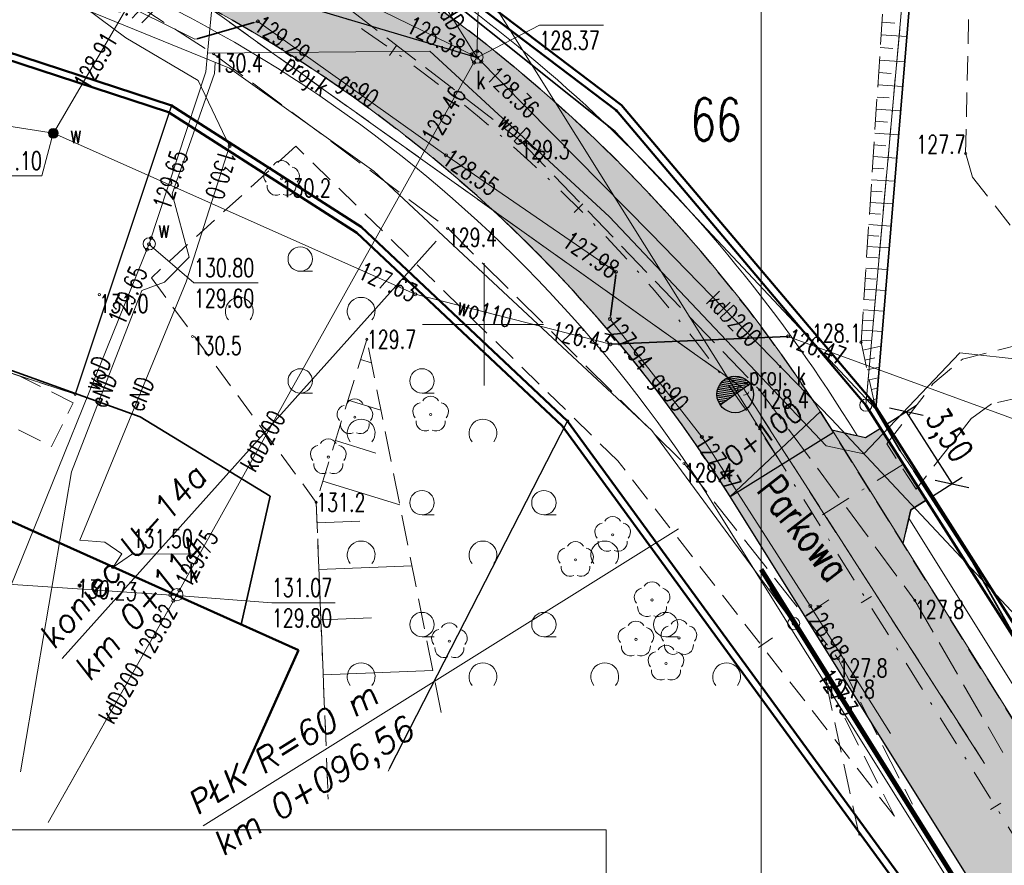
# Model space of a CAD drawing. Header units: metres. Extents: x 7471162 to 7473271, y 5962027 to 5964034.
# Tile 54 of 75: x 7472090 to 7472131, y 5963825 to 5963859. Entities that reach past the tile are written whole.
import ezdxf
from ezdxf.enums import TextEntityAlignment as Align

# ---------------------------------------------------------------- set-up
doc = ezdxf.new("R2010")
doc.units = ezdxf.units.M
doc.header["$MEASUREMENT"] = 0
for name, pattern in [('1', [0]), ('2_1', [0]), ('2_BUBZ02', [1.75, 1.25, -0.5]), ('2_BUBZ02G', [1.75, 1.25, -0.5]), ('2_KTCR02', [1.5, 1, -0.5]), ('2_KTJZ01', [2, 1.5, -0.5]), ('2_KTOK04', [2.5, 1.5, -1]), ('2_KTOK05_01', [7.5, 7.5]), ('2_PTTL', [1.5, 1, -0.5]), ('3_EGBB01', [0]), ('4_1', [0]), ('4_SUOP03_04', [0]), ('4_SUOP03_14', [0]), ('4_SUOP03_18', [0]), ('4_SUPB_P_01', [2.5, 2, -0.5]), ('4_SUPE_01', [0]), ('4_SUPG_01', [0]), ('4_SUPK_01', [0]), ('4_SUPK_P_01', [2.5, 2, -0.5]), ('4_SUPW_01', [0]), ('DASHDOTX2', [50.8, 25.4, -12.7, 0, -12.7]), ('DASHED2', [9.525, 6.35, -3.175]), ('GDE', [0]), ('GUK', [2, 1.5, -0.5])]:
    doc.linetypes.add(name, pattern=pattern)
doc.layers.get('0').update_dxf_attribs({"color": 250, "linetype": 'CONTINUOUS', "lineweight": 100})
doc.layers.get('Defpoints').update_dxf_attribs({"linetype": 'CONTINUOUS'})
for name, color, linetype in [('#granica_inwestycji', 40, 'CONTINUOUS'), ('00_krawedzie', 7, 'CONTINUOUS'), ('00_osie', 7, 'CONTINUOUS'), ('00_osie_zjazdy', 7, 'CONTINUOUS'), ('01_granica pasa', 3, 'CONTINUOUS'), ('01_krawedzie', 7, 'CONTINUOUS'), ('dr_kolor_zjazdy', 254, 'CONTINUOUS'), ('dr_uchwyty', 7, 'CONTINUOUS'), ('kd_przebudowa', 34, 'CONTINUOUS'), ('ogrodzenia', 190, 'CONTINUOUS')]:
    doc.layers.add(name, color=color, linetype=linetype)
for name, color, linetype, lineweight in [('01_krawedzie pobocza', 6, 'CONTINUOUS', 0), ('01_os drogi deka', 7, 'CONTINUOUS', 0), ('01_os drogi hekto', 7, 'CONTINUOUS', 0), ('01_os styczne', 152, 'CONTINUOUS', 0), ('01_wymiary', 7, 'CONTINUOUS', 0), ('BUBZ_L_1', 7, '2_BUBZ02', 18), ('dr_elem_krawężnik_najazdowy_15x25', 6, 'CONTINUOUS', 30), ('dr_elem_krawężnik_wtopiony_12x25', 5, 'CONTINUOUS', 30), ('dr_elem_krawężnik_wystajacy_15x30', 7, 'CONTINUOUS', 30), ('DXF_LINIE_L_2', 7, '1', 0), ('Dzialki', 7, 'GDE', 18), ('EGBB_L_1', 5, '3_EGBB01', 50), ('Kontury', 90, 'GUK', 18), ('KTCR_L_1', 7, '2_KTCR02', 18), ('KTJZ_L_0', 7, '2_KTJZ01', 18), ('KTOK_L_3', 7, '2_1', 18), ('KTOK_L_4', 7, '2_KTOK05_01', 35), ('KTUL_E_T_0', 7, 'CONTINUOUS', 25), ('Numery_dzialek', 7, 'CONTINUOUS', 18), ('OBOP_T_1', 3, 'CONTINUOUS', 18), ('PTTL_L_3', 7, '2_PTTL', 18), ('PTTL_L_4', 7, '2_PTTL', 18), ('Punkty', 7, 'CONTINUOUS', 18), ('RTPW_T_0', 7, 'CONTINUOUS', 15), ('SUOG_L_0', 52, '4_SUOP03_14', 35), ('SUOW_L_0', 5, '4_SUOP03_18', 35), ('SUPE_E_T_3', 1, 'CONTINUOUS', 15), ('SUPE_L_3', 1, '4_SUPE_01', 18), ('SUPG_E_T_2', 7, 'CONTINUOUS', 15), ('SUPG_L_2', 52, '4_SUPG_01', 18), ('SUPK_E_T_0', 34, 'CONTINUOUS', 15), ('SUPK_L_0', 34, '4_SUPK_01', 18), ('SUPP_E_T_4', 34, 'CONTINUOUS', 15), ('SUPP_L_4', 34, '4_SUPK_P_01', 18), ('SUPS_E_T_4', 34, 'CONTINUOUS', 18), ('SUPS_T_4', 34, 'CONTINUOUS', 18), ('SUPW_E_T_0', 5, 'CONTINUOUS', 15), ('SUPW_L_0', 5, '4_SUPW_01', 18), ('SUSM_T_0', 7, 'CONTINUOUS', 18), ('SUSM_T_3', 7, 'CONTINUOUS', 18), ('SUTE_T_0', 1, 'CONTINUOUS', 18), ('SUTG_T_0', 52, 'CONTINUOUS', 18), ('SUTK_T_0', 34, 'CONTINUOUS', 18), ('SUTW_T_0', 5, 'CONTINUOUS', 18), ('SUUK_E_T_9', 34, 'CONTINUOUS', 15), ('SUUK_T_2', 34, 'CONTINUOUS', 18), ('SUUW_E_T_10', 5, 'CONTINUOUS', 15), ('SUUW_E_T_5', 7, 'CONTINUOUS', 15), ('SUUW_T_3', 5, 'CONTINUOUS', 18), ('SUUW_T_7', 7, 'CONTINUOUS', 18)]:
    doc.layers.add(name, color=color, linetype=linetype, lineweight=lineweight)
doc.layers.add('dr_kolor_jezdnia', color=7, linetype='CONTINUOUS', true_color=0xe8e8e8)
doc.styles.get("Standard").update_dxf_attribs({"font": 'Simplex.SHX', "width": 0.75})
doc.linetypes.add('FENCELINE1', pattern='A,0.25,-0.1,[133,ltypeshp.shx,S=0.1,R=0,X=-0.1,Y=0],-0.1,1', length=1.45)
doc.dimstyles.new('ISO-25', dxfattribs={"dimscale": 0.4, "dimtxt": 2.5, "dimasz": 2.5, "dimexe": 1.25, "dimexo": 0.625, "dimtad": 1, "dimzin": 1, "dimtxsty": 'Standard', "dimblk": 'OBLIQUE', "dimcen": 2.5, "dimadec": 0, "dimazin": 0, "dimtfac": 1, "dimtmove": 0, "dimatfit": 3, "dimfxl": 1, "dimarcsym": 0})

# ---------------------------------------------------------------- blocks, each defined once
blk = doc.blocks.new('GRO')
at = {"linetype": 'Continuous'}
blk.add_circle((0, 0), 0.045, dxfattribs=at)
blk = doc.blocks.new('GRT')
at = {"linetype": 'Continuous'}
blk.add_circle((0, 0), 0.25, dxfattribs=at)
blk = doc.blocks.new('2_OBOP02_01')
at = {"linetype": 'Continuous'}
blk.add_circle((0, 0), 0.045, dxfattribs=at)
for centre, start, end in [((-0.357, 0.116), 102.1445, 221.86), ((0, 0.375), 30.1401, 149.8599), ((0.357, 0.116), 318.14, 77.8555), ((-0.22, -0.303), 174.1482, 293.8542), ((0.22, -0.303), 246.1458, 5.8518)]:
    blk.add_arc(centre, 0.375, start, end, dxfattribs=at)
blk = doc.blocks.new('2_PTTL02')
at = {"linetype": 'Continuous'}
blk.add_arc((0, 0.357), 0.571, 321.3178, 218.6822, dxfattribs=at)
blk = doc.blocks.new('2_PTTL05')
at = {"linetype": 'Continuous'}
blk.add_line((0, -0.5), (0.5, -0.5), dxfattribs=at)
blk.add_circle((0, 0), 0.5, dxfattribs=at)
blk = doc.blocks.new('2_RTPW01')
at = {"linetype": 'Continuous'}
blk.add_circle((0, 0), 0.045, dxfattribs=at)
blk = doc.blocks.new('4_SUUS_P_05')
at = {"linetype": 'Continuous'}
for start, end in [(149.4064, 210.4809), (30.0857, 90.1805), (269.3333, 330.3412)]:
    blk.add_arc((0, 0), 0.25, start, end, dxfattribs=at)
blk = doc.blocks.new('4_SUSM04_01')
at = {"linetype": 'Continuous'}
blk.add_circle((0, 0), 0.25, dxfattribs=at)
blk = doc.blocks.new('4_SUSM01_01')
at = {"linetype": 'Continuous'}
for p, q in [((-0.742, 0.742), (-1.237, 1.237)), ((0.742, 0.742), (1.237, 1.237)), ((-0.742, -0.742), (-1.237, -1.237)), ((0.742, -0.742), (1.237, -1.237))]:
    blk.add_line(p, q, dxfattribs=at)
blk = doc.blocks.new('4_SUPS01_05')
at = {"linetype": 'Continuous'}
blk.add_circle((0, 0), 0.0625, dxfattribs=at)
blk = doc.blocks.new('4_SUPS01_04')
at = {"linetype": 'Continuous'}
blk.add_circle((0, 0), 0.0625, dxfattribs=at)
blk = doc.blocks.new('4_SUUS15_05')
at = {"linetype": 'Continuous'}
blk.add_circle((0, 0), 0.25, dxfattribs=at)
blk = doc.blocks.new('4_SUUS25')
at = {"linetype": 'Continuous'}
for radius in [0.2, 0.175, 0.15, 0.125, 0.1, 0.075, 0.05, 0.025, 0.00715]:
    blk.add_circle((0, 0), radius, dxfattribs=at)
blk = doc.blocks.new('_Oblique')
at = {"color": 0, "linetype": 'ByBlock', "lineweight": -2, "transparency": 16777216}
blk.add_line((-0.5, -0.5), (0.5, 0.5), dxfattribs=at)
blk = doc.blocks.new('*D463')
at = {"layer": '01_wymiary', "color": 0, "lineweight": -2}
for p, q in [((7472011.429, 5963838.875), (7472010.335, 5963838.346)), ((7472886.134, 5962027.585), (7472010.785, 5963838.564)), ((7472886.777, 5962027.896), (7472885.684, 5962027.367))]:
    blk.add_line(p, q, dxfattribs=at)
at = {"layer": 'Defpoints', "color": 0, "lineweight": 15}
for p in [(7472011.654, 5963838.984), (7472010.785, 5963838.564), (7472887.002, 5962028.005)]:
    blk.add_point(p, dxfattribs=at)
at = {"layer": '01_wymiary', "color": 0, "lineweight": -2}
for p, rotation in [((7472010.785, 5963838.564), 115.7971028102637), ((7472886.134, 5962027.585), 295.7971028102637)]:
    blk.add_blockref('_Oblique', p, dxfattribs=dict(at, rotation=rotation))
at = {"layer": '01_wymiary', "color": 0, "insert": (7472449.22, 5962933.442), "char_height": 1, "attachment_point": 5, "rotation": 295.7971}
blk.add_mtext('2011,44', dxfattribs=at)
blk = doc.blocks.new('*D470')
at = {"layer": '01_wymiary', "color": 0, "lineweight": -2}
for p, q in [((7472125.872, 5963842.804), (7472127.142, 5963843.613)), ((7472126.721, 5963843.344), (7472128.6, 5963840.391)), ((7472127.751, 5963839.851), (7472129.021, 5963840.66))]:
    blk.add_line(p, q, dxfattribs=at)
at = {"layer": 'Defpoints', "color": 0, "lineweight": 15}
for p in [(7472125.661, 5963842.67), (7472128.6, 5963840.391), (7472127.54, 5963839.717)]:
    blk.add_point(p, dxfattribs=at)
at = {"layer": '01_wymiary', "color": 0, "lineweight": -2}
for p, rotation in [((7472126.721, 5963843.344), 122.4711922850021), ((7472128.6, 5963840.391), 302.4711922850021)]:
    blk.add_blockref('_Oblique', p, dxfattribs=dict(at, rotation=rotation))
at = {"layer": '01_wymiary', "color": 0, "insert": (7472128.373, 5963842.321), "char_height": 1, "attachment_point": 5, "rotation": 302.4712}
blk.add_mtext('3,50', dxfattribs=at)
blk = doc.blocks.new('d')
at = {"layer": '01_os drogi deka', "lineweight": 20}
blk.add_lwpolyline([(0, -0.25), (0, 0.25)], dxfattribs=at)
blk = doc.blocks.new('*U413')
at = {"layer": '01_os drogi hekto', "lineweight": 25}
h = blk.add_hatch(dxfattribs=at)
h.set_pattern_fill('ANSI31', color=256, scale=0.025, angle=90, style=0)
h.set_pattern_definition([(135, (23.19027, 63.06847), (-0.0561266, -0.0561266), [])])
h.paths.add_polyline_path([(0.75, 0, 0.414214), (0, 0.75, 0.414214), (-0.75, 0)])
blk.add_lwpolyline([(0.75, 0), (-0.75, 0)], dxfattribs=at)
blk.add_circle((0, 0), 0.75, dxfattribs=at)
at = {"layer": '01_os drogi hekto', "lineweight": 30, "oblique": 15, "width": 0.8}
blk.add_attdef('KM', text='', height=0.8, dxfattribs=at).set_placement((0, -2), align=Align.MIDDLE_CENTER)
blk = doc.blocks.new('uchwyt_lewa')
at = {"layer": 'dr_uchwyty', "lineweight": 0}
blk.add_lwpolyline([(-5, 0), (-28, 0)], dxfattribs=at)
at = {"layer": 'dr_uchwyty', "lineweight": 0, "oblique": 10}
blk.add_attdef('LINIA1', text='', height=1, dxfattribs=at).set_placement((-28, 0.164), align=Align.BOTTOM_LEFT)
blk.add_attdef('LINIA2', text='', height=1, dxfattribs=at).set_placement((-28, -0.5), align=Align.TOP_LEFT)

msp = doc.modelspace()

# ---------------------------------------------------------------- hatches: boundary and pattern name
at = {"layer": '01_wymiary', "transparency": 33554687}
h = msp.add_hatch(color=256, dxfattribs=at)
h.dxf.hatch_style = 1
h.paths.add_polyline_path([(7472119.488, 5963839.865), (7472123.727, 5963842.515), (7472123.194, 5963843.361)])
at = {"layer": 'dr_kolor_jezdnia', "transparency": 33554687}
h = msp.add_hatch(color=256, dxfattribs=at)
h.dxf.hatch_style = 1
h.paths.add_polyline_path([(7472135.101, 5963824.321), (7472126.587, 5963837.942), (7472123.727, 5963842.515, 0.000424), (7472123.671, 5963842.605, 0.131101), (7472100.088, 5963864.562, 0.028013), (7472093.736, 5963867.498, 0.020737), (7472088.843, 5963869.204, 0.01576), (7472085.039, 5963870.226), (7472083.52, 5963870.583), (7472059.167, 5963876.31), (7472058.023, 5963871.443), (7472063.872, 5963870.068), (7472076.63, 5963867.067), (7472083.894, 5963865.359, -0.197801), (7472119.488, 5963839.865), (7472130.862, 5963821.67, 0.168961), (7472147.502, 5963808.287), (7472180.174, 5963796.634, -0.019152), (7472188.527, 5963793.289), (7472193.99, 5963790.855, -0.130587), (7472198.387, 5963787.308), (7472200.641, 5963793.65, -0.054528), (7472198.364, 5963794.38), (7472192.054, 5963797.192), (7472190.562, 5963797.856, 0.007893), (7472187.006, 5963799.374, 0.011258), (7472181.853, 5963801.344), (7472181.33, 5963801.53, 0.052822), (7472177.234, 5963802.52), (7472174.338, 5963802.903, -0.052822), (7472170.241, 5963803.893), (7472164.802, 5963805.833, -0.052822), (7472161.004, 5963807.658), (7472158.519, 5963809.194, 0.052822), (7472154.722, 5963811.02), (7472149.182, 5963812.996, -0.168961)])
at = {"layer": 'dr_kolor_zjazdy', "transparency": 33554687}
h = msp.add_hatch(color=256, dxfattribs=at)
h.dxf.hatch_style = 1
h.paths.add_polyline_path([(7472123.671, 5963842.605, -0.000424), (7472123.727, 5963842.515), (7472126.587, 5963837.942), (7472126.825, 5963838.975), (7472126.905, 5963839.32), (7472127.54, 5963839.717), (7472125.661, 5963842.67), (7472125.049, 5963842.287), (7472124.705, 5963842.367), (7472123.671, 5963842.605)])

# ---------------------------------------------------------------- linework, layer by layer
at = {"layer": '#granica_inwestycji', "lineweight": 50}
for points in [[(7472031.019, 5963890.681), (7472032.439, 5963887.452), (7472067.121, 5963877.106), (7472084.458, 5963873.849), (7472090.296, 5963870.414), (7472096.651, 5963868.798), (7472100.226, 5963867.163), (7472115.038, 5963855.923), (7472125.303, 5963843.792), (7472135.867, 5963827.19), (7472143.598, 5963819.182), (7472154.158, 5963812.961)], [(7472184.79, 5963793.929), (7472135.212, 5963811.803), (7472112.595, 5963842.764), (7472104.165, 5963850.696), (7472096.441, 5963855.641), (7472075.236, 5963862.596), (7472031.193, 5963873.912), (7472013.577, 5963816.775), (7472008.27, 5963799.777), (7472003.141, 5963795.652), (7471995.715, 5963789.471), (7471993.218, 5963788.237), (7471988.317, 5963785.586), (7471976.7, 5963780.033), (7471971.883, 5963777.725), (7471957.853, 5963775.286), (7471926.034, 5963784.708)]]:
    msp.add_lwpolyline(points, dxfattribs=at)
at = {"color": 0, "linetype": 'Continuous', "lineweight": 15}
msp.add_line((7472120.765, 5963897.037), (7472120.765, 5963747.037), dxfattribs=at)
msp.add_lwpolyline([(7472065.008, 5963826.185), (7472114.407, 5963826.185), (7472114.407, 5963773.709), (7472065.008, 5963773.709)], close=True, dxfattribs=at)
at = {"layer": '00_krawedzie'}
for p, q in [((7472125.049, 5963842.287), (7472125.661, 5963842.67)), ((7472126.905, 5963839.32), (7472127.54, 5963839.717))]:
    msp.add_line(p, q, dxfattribs=at)
for points in [[(7472123.671, 5963842.605), (7472125.049, 5963842.287)], [(7472125.661, 5963842.67), (7472127.54, 5963839.717)], [(7472126.587, 5963837.942), (7472126.905, 5963839.32)]]:
    msp.add_lwpolyline(points, dxfattribs=at)
at = {"layer": '00_osie', "linetype": 'DASHDOTX2', "lineweight": 0, "ltscale": 0.05}
msp.add_lwpolyline([(7472199.714, 5963791.041), (7472189.545, 5963795.573, 0.019152), (7472181.014, 5963798.989), (7472148.342, 5963810.641, -0.168961), (7472132.981, 5963822.996), (7472121.608, 5963841.19, 0.197801), (7472084.467, 5963867.792), (7472051.418, 5963875.565), (7472038.119, 5963879.085, 0.392372), (7472026.713, 5963873.015), (7472004.801, 5963809.856, -0.210077), (7471987.009, 5963790.684), (7471974.244, 5963785.157, -0.156906), (7471959.003, 5963783.669), (7471935.11, 5963788.86, -0.011548), (7471925.682, 5963791.138), (7471905.132, 5963796.608)], format="xyb", dxfattribs=at)
at = {"layer": '00_osie_zjazdy', "linetype": 'DASHDOTX2', "lineweight": 0, "ltscale": 0.05}
msp.add_line((7472126.601, 5963841.194), (7472123.009, 5963838.948), dxfattribs=at)
at = {"layer": '01_granica pasa', "lineweight": 50}
for points in [[(7472015.951, 5963924.194), (7472032.221, 5963887.204), (7472067.051, 5963876.814), (7472084.351, 5963873.564), (7472090.181, 5963870.134), (7472096.551, 5963868.514), (7472100.071, 5963866.904), (7472114.831, 5963855.704), (7472125.061, 5963843.614), (7472135.631, 5963827.004), (7472143.411, 5963818.944), (7472154.021, 5963812.694)], [(7472184.911, 5963794.204), (7472135.401, 5963812.054), (7472112.821, 5963842.964), (7472104.351, 5963850.934), (7472096.571, 5963855.914), (7472075.321, 5963862.884), (7472030.991, 5963874.274), (7472013.291, 5963816.864), (7472008.011, 5963799.954), (7472002.951, 5963795.884), (7471995.551, 5963789.724), (7471993.081, 5963788.504), (7471988.181, 5963785.854), (7471976.571, 5963780.304), (7471971.791, 5963778.014), (7471957.871, 5963775.594), (7471925.991, 5963785.034)]]:
    msp.add_lwpolyline(points, dxfattribs=at)
at = {"layer": '01_krawedzie', "lineweight": 0}
for points in [[(7472198.364, 5963794.38), (7472190.562, 5963797.856, 0.019152), (7472181.853, 5963801.344), (7472149.182, 5963812.996, -0.168961), (7472135.101, 5963824.321), (7472123.727, 5963842.515, 0.197801), (7472085.039, 5963870.226), (7472052.024, 5963877.99), (7472038.424, 5963881.59)], [(7472193.99, 5963790.855), (7472188.527, 5963793.289, 0.019152), (7472180.174, 5963796.634), (7472147.502, 5963808.287, -0.168961), (7472130.862, 5963821.67), (7472119.488, 5963839.865, 0.197801), (7472083.894, 5963865.359), (7472050.812, 5963873.139), (7472037.479, 5963876.668)]]:
    msp.add_lwpolyline(points, format="xyb", dxfattribs=at)
at = {"layer": '01_krawedzie pobocza'}
for points in [[(7472143.871, 5963809, -0.14072), (7472130.226, 5963821.273), (7472118.852, 5963839.468, 0.197801), (7472083.723, 5963864.629), (7472076.458, 5963866.337)], [(7472124.705, 5963842.367), (7472124.363, 5963842.913, 0.134728), (7472099.737, 5963865.592)], [(7472154.973, 5963811.727), (7472149.434, 5963813.702, -0.168961), (7472135.737, 5963824.718), (7472126.825, 5963838.975)]]:
    msp.add_lwpolyline(points, format="xyb", dxfattribs=at)
at = {"layer": '01_os styczne'}
msp.add_lwpolyline([(7472121.608, 5963841.19), (7472108.513, 5963862.137)], dxfattribs=at)
at = {"layer": 'BUBZ_L_1', "linetype": '2_BUBZ02'}
for p, q in [((7472125.465, 5963843.448), (7472128.572, 5963880.863)), ((7472107.634, 5963831.009), (7472104.582, 5963846.311)), ((7472124.79, 5963825.955), (7472123.41, 5963832.335))]:
    msp.add_line(p, q, dxfattribs=at)
at = {"layer": 'BUBZ_L_1', "linetype": '2_BUBZ02G'}
for p, q in [((7472124.865, 5963846.197), (7472126.565, 5963872.295)), ((7472104.582, 5963846.311), (7472102.504, 5963839.625)), ((7472125.465, 5963843.448), (7472124.865, 5963846.197)), ((7472102.504, 5963839.625), (7472102.993, 5963827.452)), ((7472123.41, 5963832.335), (7472126.24, 5963826.745))]:
    msp.add_line(p, q, dxfattribs=at)
at = {"layer": 'BUBZ_L_1', "linetype": '2_1'}
for p, q in [((7472125.721, 5963859.335), (7472126.25, 5963859.301)), ((7472125.687, 5963858.811), (7472126.735, 5963858.743)), ((7472125.653, 5963858.291), (7472126.172, 5963858.258)), ((7472125.619, 5963857.777), (7472126.649, 5963857.709)), ((7472125.586, 5963857.266), (7472126.096, 5963857.233)), ((7472125.553, 5963856.76), (7472126.565, 5963856.694)), ((7472125.52, 5963856.259), (7472126.022, 5963856.226)), ((7472125.488, 5963855.762), (7472126.482, 5963855.697)), ((7472125.456, 5963855.269), (7472125.948, 5963855.237)), ((7472125.424, 5963854.781), (7472126.401, 5963854.717)), ((7472125.393, 5963854.297), (7472125.877, 5963854.265)), ((7472125.361, 5963853.817), (7472126.321, 5963853.754)), ((7472125.33, 5963853.341), (7472125.806, 5963853.31)), ((7472125.3, 5963852.87), (7472126.242, 5963852.809)), ((7472125.269, 5963852.403), (7472125.736, 5963852.373)), ((7472125.239, 5963851.94), (7472126.165, 5963851.88)), ((7472125.209, 5963851.481), (7472125.668, 5963851.451)), ((7472125.179, 5963851.026), (7472126.089, 5963850.967)), ((7472125.15, 5963850.575), (7472125.601, 5963850.546)), ((7472125.121, 5963850.128), (7472126.015, 5963850.07)), ((7472125.092, 5963849.685), (7472125.535, 5963849.657)), ((7472125.064, 5963849.246), (7472125.942, 5963849.189)), ((7472125.035, 5963848.811), (7472125.47, 5963848.783)), ((7472125.007, 5963848.38), (7472125.87, 5963848.324)), ((7472124.979, 5963847.952), (7472125.407, 5963847.925)), ((7472124.952, 5963847.529), (7472125.799, 5963847.473)), ((7472124.924, 5963847.109), (7472125.344, 5963847.081)), ((7472124.897, 5963846.692), (7472125.73, 5963846.638)), ((7472124.87, 5963846.279), (7472125.283, 5963846.252)), ((7472124.936, 5963845.873), (7472125.68, 5963846.036)), ((7472104.326, 5963845.489), (7472104.774, 5963845.351)), ((7472125.024, 5963845.469), (7472125.428, 5963845.557)), ((7472125.112, 5963845.065), (7472125.608, 5963845.173)), ((7472125.2, 5963844.66), (7472125.572, 5963844.742)), ((7472125.288, 5963844.256), (7472125.536, 5963844.31)), ((7472103.81, 5963843.827), (7472105.161, 5963843.407)), ((7472125.377, 5963843.852), (7472125.501, 5963843.879)), ((7472103.293, 5963842.165), (7472104.955, 5963841.648)), ((7472102.776, 5963840.502), (7472105.936, 5963839.52)), ((7472102.538, 5963838.784), (7472104.296, 5963838.855)), ((7472102.614, 5963836.875), (7472106.433, 5963837.028)), ((7472102.698, 5963834.801), (7472104.771, 5963834.885)), ((7472102.788, 5963832.55), (7472107.29, 5963832.731))]:
    msp.add_line(p, q, dxfattribs=at)
for p in [(7472125.465, 5963843.448), (7472123.41, 5963832.335)]:
    msp.add_point(p, dxfattribs=at)
at = {"layer": 'Defpoints'}
msp.add_lwpolyline([(7472119.488, 5963839.865), (7472123.727, 5963842.515), (7472123.194, 5963843.361), (7472119.488, 5963839.865)], dxfattribs=at)
at = {"layer": 'dr_elem_krawężnik_najazdowy_15x25', "linetype": 'DASHED2', "lineweight": 30, "ltscale": 0.15}
for points in [[(7472140.777, 5963817.803, -0.079061), (7472135.101, 5963824.321), (7472123.727, 5963842.515, 0.197801), (7472085.039, 5963870.226), (7472052.024, 5963877.99), (7472038.424, 5963881.59)], [(7472109.095, 5963852.216, 0.125519), (7472083.894, 5963865.359), (7472050.812, 5963873.139), (7472037.479, 5963876.668)]]:
    msp.add_lwpolyline(points, format="xyb", dxfattribs=at)
at = {"layer": 'dr_elem_krawężnik_wtopiony_12x25', "linetype": 'DASHED2', "lineweight": 30, "ltscale": 0.15}
msp.add_lwpolyline([(7472123.671, 5963842.605), (7472125.049, 5963842.287), (7472125.661, 5963842.67), (7472127.54, 5963839.717), (7472126.905, 5963839.32), (7472126.587, 5963837.942)], dxfattribs=at)
at = {"layer": 'dr_elem_krawężnik_wystajacy_15x30', "lineweight": 30}
msp.add_lwpolyline([(7472193.99, 5963790.855), (7472188.527, 5963793.289, 0.019152), (7472180.174, 5963796.634), (7472147.502, 5963808.287, -0.168961), (7472130.862, 5963821.67), (7472119.488, 5963839.865, 0.070532), (7472109.095, 5963852.216)], format="xyb", dxfattribs=at)
at = {"layer": 'DXF_LINIE_L_2', "linetype": '1'}
for p, q in [((7472109.391, 5963849.439), (7472109.391, 5963844.426)), ((7472106.872, 5963846.934), (7472111.838, 5963846.934))]:
    msp.add_line(p, q, dxfattribs=at)
at = {"layer": 'Dzialki'}
for p, q in [((7472125.06, 5963843.615), (7472127.57, 5963871.475)), ((7472100.07, 5963866.905), (7472114.83, 5963855.705)), ((7472096.57, 5963855.915), (7472075.32, 5963862.885)), ((7472096.57, 5963855.915), (7472092.61, 5963844.065)), ((7472104.35, 5963850.935), (7472096.57, 5963855.915)), ((7472114.83, 5963855.705), (7472125.06, 5963843.615)), ((7472092.61, 5963844.065), (7472071.99, 5963850.825)), ((7472112.82, 5963842.965), (7472104.35, 5963850.935)), ((7472125.06, 5963843.615), (7472135.63, 5963827.005)), ((7472105.461, 5963828.589), (7472112.82, 5963842.965))]:
    msp.add_line(p, q, dxfattribs=at)
at = {"layer": 'EGBB_L_1', "linetype": '3_EGBB01'}
for p, q in [((7472101.771, 5963833.558), (7472064.421, 5963850.327)), ((7472099.499, 5963828.496), (7472101.771, 5963833.558))]:
    msp.add_line(p, q, dxfattribs=at)
at = {"layer": 'kd_przebudowa', "lineweight": 30}
msp.add_lwpolyline([(7472092.895, 5963862.713), (7472109.112, 5963857.879)], dxfattribs=at)
at = {"layer": 'Kontury'}
for p, q in [((7472125.06, 5963843.615), (7472127.57, 5963871.475)), ((7472092.61, 5963844.065), (7472071.99, 5963850.825)), ((7472132.32, 5963816.275), (7472112.82, 5963842.965))]:
    msp.add_line(p, q, dxfattribs=at)
at = {"layer": 'Kontury', "linetype": 'ByBlock', "lineweight": 30}
for p, q in [((7472100.07, 5963866.905), (7472114.83, 5963855.705)), ((7472096.57, 5963855.915), (7472075.32, 5963862.885)), ((7472096.57, 5963855.915), (7472092.61, 5963844.065)), ((7472104.35, 5963850.935), (7472096.57, 5963855.915)), ((7472114.83, 5963855.705), (7472125.06, 5963843.615)), ((7472112.82, 5963842.965), (7472104.35, 5963850.935)), ((7472125.06, 5963843.615), (7472135.63, 5963827.005)), ((7472105.517, 5963828.699), (7472112.82, 5963842.965)), ((7472135.4, 5963812.055), (7472112.82, 5963842.965))]:
    msp.add_line(p, q, dxfattribs=at)
at = {"layer": 'KTCR_L_1', "linetype": '2_KTCR02'}
for p, q in [((7472129.155, 5963853.946), (7472129.325, 5963861.446)), ((7472129.445, 5963852.977), (7472129.155, 5963853.946)), ((7472132.824, 5963848.637), (7472129.445, 5963852.977)), ((7472129.024, 5963845.507), (7472132.414, 5963846.367)), ((7472127.815, 5963844.487), (7472129.024, 5963845.507)), ((7472125.925, 5963842.028), (7472127.815, 5963844.487)), ((7472132.904, 5963844.277), (7472130.224, 5963843.667)), ((7472130.224, 5963843.667), (7472129.394, 5963843.078)), ((7472129.394, 5963843.078), (7472127.125, 5963840.168)), ((7472127.125, 5963840.168), (7472125.925, 5963842.028))]:
    msp.add_line(p, q, dxfattribs=at)
at = {"layer": 'KTJZ_L_0', "linetype": '2_KTJZ01'}
for p, q in [((7472100.65, 5963862.355), (7472110.88, 5963854.475)), ((7472093.32, 5963861.215), (7472098.29, 5963858.035)), ((7472098.29, 5963858.035), (7472107.9, 5963850.875)), ((7472110.88, 5963854.475), (7472120.7, 5963844.245)), ((7472107.9, 5963850.875), (7472117.6, 5963841.225)), ((7472120.7, 5963844.245), (7472127.07, 5963835.605)), ((7472117.6, 5963841.225), (7472123.93, 5963833.205)), ((7472127.07, 5963835.605), (7472130.68, 5963829.365)), ((7472123.93, 5963833.205), (7472126.98, 5963827.235))]:
    msp.add_line(p, q, dxfattribs=at)
at = {"layer": 'KTOK_L_3', "linetype": '2_KTOK04'}
msp.add_line((7472126.47, 5963841.745), (7472127.03, 5963840.915), dxfattribs=at)
at = {"layer": 'KTOK_L_4', "linetype": '2_KTOK05_01'}
for p, q in [((7472128.255, 5963876.854), (7472125.465, 5963843.448)), ((7472101.887, 5963865.136), (7472114.778, 5963854.854)), ((7472114.778, 5963854.854), (7472125.465, 5963843.448)), ((7472065.26, 5963853.91), (7472095.282, 5963843.14)), ((7472125.465, 5963843.448), (7472126.47, 5963841.745)), ((7472095.282, 5963843.14), (7472100.618, 5963839.882)), ((7472127.03, 5963840.915), (7472129.434, 5963837.188)), ((7472100.618, 5963839.882), (7472099.42, 5963834.614)), ((7472129.434, 5963837.188), (7472136.122, 5963825.242))]:
    msp.add_line(p, q, dxfattribs=at)
at = {"layer": 'ogrodzenia', "linetype": 'FENCELINE1', "lineweight": 30, "ltscale": 0.05, "const_width": 0.2}
msp.add_lwpolyline([(7472191.96, 5963791.212), (7472188.324, 5963792.833, 0.019152), (7472180.006, 5963796.163), (7472147.335, 5963807.816, -0.168961), (7472130.438, 5963821.405), (7472120.763, 5963836.881)], format="xyb", dxfattribs=at)
at = {"layer": 'PTTL_L_3', "linetype": '2_PTTL'}
for p, q in [((7472101.662, 5963854.246), (7472095.737, 5963848.847)), ((7472114.876, 5963841.336), (7472101.662, 5963854.246)), ((7472095.737, 5963848.847), (7472102.504, 5963839.625)), ((7472126.24, 5963826.745), (7472114.876, 5963841.336)), ((7472102.504, 5963839.625), (7472102.993, 5963827.452))]:
    msp.add_line(p, q, dxfattribs=at)
at = {"layer": 'PTTL_L_4', "linetype": '2_PTTL'}
for p, q in [((7472092.53, 5963843.718), (7472070.939, 5963854.456)), ((7472070.14, 5963852.615), (7472091.64, 5963841.925)), ((7472091.64, 5963841.925), (7472092.53, 5963843.718))]:
    msp.add_line(p, q, dxfattribs=at)
at = {"layer": 'SUOG_L_0', "linetype": '4_SUOP03_04'}
for p, q in [((7472097.62, 5963858.655), (7472099.94, 5963859.325)), ((7472114.58, 5963847.275), (7472114.8, 5963848.955))]:
    msp.add_line(p, q, dxfattribs=at)
at = {"layer": 'SUOG_L_0', "linetype": '4_1'}
for p, q in [((7472097.62, 5963858.655), (7472099.94, 5963859.325)), ((7472114.58, 5963847.275), (7472114.8, 5963848.955))]:
    msp.add_line(p, q, dxfattribs=at)
at = {"layer": 'SUOW_L_0', "linetype": '4_SUOP03_18'}
msp.add_line((7472121.865, 5963846.437), (7472114.586, 5963846.117), dxfattribs=at)
at = {"layer": 'SUOW_L_0', "linetype": '4_1'}
msp.add_line((7472121.865, 5963846.437), (7472114.586, 5963846.117), dxfattribs=at)
at = {"layer": 'SUPE_L_3', "linetype": '4_SUPE_01'}
for p, q in [((7472085.416, 5963862.974), (7472098.95, 5963857.442)), ((7472094.688, 5963858.69), (7472091.83, 5963860.829)), ((7472097.653, 5963856.946), (7472094.688, 5963858.69)), ((7472098.359, 5963857.684), (7472098.323, 5963857.227)), ((7472098.323, 5963857.227), (7472096.597, 5963852.292)), ((7472098.95, 5963857.442), (7472104.863, 5963853.218)), ((7472098.947, 5963854.25), (7472097.653, 5963856.946)), ((7472097.168, 5963848.679), (7472098.947, 5963854.25)), ((7472104.863, 5963853.218), (7472116.276, 5963842.578)), ((7472096.597, 5963852.292), (7472097.294, 5963849.686)), ((7472097.294, 5963849.686), (7472096.276, 5963848.671)), ((7472092.8, 5963838.075), (7472097.168, 5963848.679)), ((7472096.276, 5963848.671), (7472095.344, 5963848.323)), ((7472095.344, 5963848.323), (7472092.463, 5963840.886)), ((7472116.276, 5963842.578), (7472122.099, 5963834.652)), ((7472092.463, 5963840.886), (7472090.364, 5963828.566)), ((7472093.825, 5963837.991), (7472092.8, 5963838.075)), ((7472094.527, 5963837.521), (7472093.825, 5963837.991)), ((7472094.166, 5963836.972), (7472094.527, 5963837.521)), ((7472122.099, 5963834.652), (7472133.422, 5963816.84))]:
    msp.add_line(p, q, dxfattribs=at)
at = {"layer": 'SUPG_L_2', "linetype": '4_SUPG_01'}
for p, q in [((7472097.52, 5963858.635), (7472093.57, 5963860.615)), ((7472099.94, 5963859.325), (7472097.62, 5963858.655)), ((7472100.11, 5963859.365), (7472099.94, 5963859.325)), ((7472107.83, 5963853.875), (7472100.11, 5963859.365)), ((7472097.62, 5963858.655), (7472097.52, 5963858.635)), ((7472114.8, 5963849.095), (7472107.83, 5963853.875)), ((7472114.8, 5963848.955), (7472114.8, 5963849.095)), ((7472114.58, 5963847.275), (7472114.8, 5963848.955)), ((7472114.56, 5963847.155), (7472114.58, 5963847.275)), ((7472118.33, 5963842.315), (7472114.56, 5963847.155)), ((7472122.78, 5963835.375), (7472118.33, 5963842.315)), ((7472126.07, 5963830.145), (7472122.78, 5963835.375))]:
    msp.add_line(p, q, dxfattribs=at)
at = {"layer": 'SUPG_L_2', "linetype": '4_1'}
for p, q in [((7472093.57, 5963860.615), (7472097.52, 5963858.635)), ((7472097.62, 5963858.655), (7472099.94, 5963859.325)), ((7472099.94, 5963859.325), (7472100.11, 5963859.365)), ((7472100.11, 5963859.365), (7472107.83, 5963853.875)), ((7472097.52, 5963858.635), (7472097.62, 5963858.655)), ((7472107.83, 5963853.875), (7472114.8, 5963849.095)), ((7472114.8, 5963849.095), (7472114.8, 5963848.955)), ((7472114.8, 5963848.955), (7472114.58, 5963847.275)), ((7472114.58, 5963847.275), (7472114.56, 5963847.155)), ((7472114.56, 5963847.155), (7472118.33, 5963842.315)), ((7472118.33, 5963842.315), (7472122.78, 5963835.375)), ((7472122.78, 5963835.375), (7472126.07, 5963830.145))]:
    msp.add_line(p, q, dxfattribs=at)
at = {"layer": 'SUPK_L_0', "linetype": '4_SUPK_01'}
for p, q in [((7472109.36, 5963867.459), (7472109.102, 5963857.898)), ((7472109.102, 5963857.898), (7472105.11, 5963864.27)), ((7472099.073, 5963862.805), (7472109.102, 5963857.898)), ((7472109.102, 5963857.898), (7472096.765, 5963835.806)), ((7472109.102, 5963857.898), (7472116.232, 5963850.663)), ((7472116.232, 5963850.663), (7472123.655, 5963843.043)), ((7472123.655, 5963843.043), (7472132.731, 5963833.355)), ((7472073.87, 5963837.357), (7472096.765, 5963835.806)), ((7472096.765, 5963835.806), (7472091.501, 5963826.485))]:
    msp.add_line(p, q, dxfattribs=at)
at = {"layer": 'SUPK_L_0', "linetype": '4_1'}
for p, q in [((7472109.36, 5963867.459), (7472109.102, 5963857.898)), ((7472109.102, 5963857.898), (7472105.11, 5963864.27)), ((7472099.073, 5963862.805), (7472109.102, 5963857.898)), ((7472096.765, 5963835.806), (7472109.102, 5963857.898)), ((7472109.102, 5963857.898), (7472116.232, 5963850.663)), ((7472116.232, 5963850.663), (7472123.655, 5963843.043)), ((7472123.655, 5963843.043), (7472132.731, 5963833.355)), ((7472073.87, 5963837.357), (7472096.765, 5963835.806)), ((7472096.765, 5963835.806), (7472092.198, 5963827.719))]:
    msp.add_line(p, q, dxfattribs=at)
at = {"layer": 'SUPP_L_4', "linetype": '4_SUPK_P_01'}
for p, q in [((7472120.048, 5963844.283), (7472096.928, 5963860.769)), ((7472129.935, 5963828.912), (7472120.048, 5963844.283))]:
    msp.add_line(p, q, dxfattribs=at)
at = {"layer": 'SUPP_L_4', "linetype": '4_SUPB_P_01'}
for p, q in [((7472096.928, 5963860.769), (7472120.048, 5963844.283)), ((7472120.048, 5963844.283), (7472129.935, 5963828.912))]:
    msp.add_line(p, q, dxfattribs=at)
at = {"layer": 'SUPW_L_0', "linetype": '4_SUPW_01'}
for p, q in [((7472099.539, 5963873.962), (7472098.048, 5963858.07)), ((7472091.718, 5963854.777), (7472094.998, 5963860.386)), ((7472098.048, 5963858.07), (7472097.976, 5963857.303)), ((7472098.048, 5963858.07), (7472107.172, 5963858.144)), ((7472107.172, 5963858.144), (7472114.523, 5963851.366)), ((7472097.976, 5963857.303), (7472095.652, 5963850.236)), ((7472091.718, 5963854.777), (7472087.888, 5963855.377)), ((7472106.567, 5963848.167), (7472091.718, 5963854.777)), ((7472114.523, 5963851.366), (7472123.438, 5963841.948)), ((7472095.652, 5963850.236), (7472088.876, 5963833.521)), ((7472114.586, 5963846.117), (7472106.567, 5963848.167)), ((7472121.865, 5963846.437), (7472114.586, 5963846.117)), ((7472149.373, 5963836.368), (7472121.865, 5963846.437)), ((7472124.983, 5963841.625), (7472128.92, 5963845.759)), ((7472128.92, 5963845.759), (7472141.087, 5963844.411)), ((7472123.438, 5963841.948), (7472124.983, 5963841.625))]:
    msp.add_line(p, q, dxfattribs=at)
at = {"layer": 'SUPW_L_0', "linetype": '4_1'}
for p, q in [((7472099.539, 5963873.962), (7472098.048, 5963858.07)), ((7472094.998, 5963860.386), (7472091.718, 5963854.777)), ((7472098.048, 5963858.07), (7472097.976, 5963857.303)), ((7472107.172, 5963858.144), (7472098.048, 5963858.07)), ((7472114.523, 5963851.366), (7472107.172, 5963858.144)), ((7472097.976, 5963857.303), (7472095.652, 5963850.236)), ((7472091.718, 5963854.777), (7472087.888, 5963855.377)), ((7472106.567, 5963848.167), (7472091.718, 5963854.777)), ((7472123.438, 5963841.948), (7472114.523, 5963851.366)), ((7472095.652, 5963850.236), (7472088.876, 5963833.521)), ((7472114.586, 5963846.117), (7472106.567, 5963848.167)), ((7472121.865, 5963846.437), (7472114.586, 5963846.117)), ((7472149.373, 5963836.368), (7472121.865, 5963846.437)), ((7472128.92, 5963845.759), (7472124.983, 5963841.625)), ((7472141.087, 5963844.411), (7472128.92, 5963845.759)), ((7472124.983, 5963841.625), (7472123.438, 5963841.948))]:
    msp.add_line(p, q, dxfattribs=at)
at = {"layer": 'SUTE_T_0', "linetype": 'Continuous'}
for p, q in [((7472094.166, 5963836.972), (7472094.966, 5963837.519)), ((7472094.966, 5963837.519), (7472097.463, 5963837.507))]:
    msp.add_line(p, q, dxfattribs=at)
at = {"layer": 'SUTK_T_0', "linetype": 'Continuous'}
for p, q in [((7472109.111, 5963857.88), (7472111.663, 5963859.21)), ((7472111.663, 5963859.21), (7472114.296, 5963859.21)), ((7472096.78, 5963835.811), (7472100.682, 5963835.504)), ((7472100.682, 5963835.504), (7472103.288, 5963835.504))]:
    msp.add_line(p, q, dxfattribs=at)
at = {"layer": 'SUTW_T_0', "linetype": 'Continuous'}
for p, q in [((7472091.708, 5963854.78), (7472091.247, 5963853.024)), ((7472088.885, 5963853.024), (7472091.247, 5963853.024)), ((7472095.64, 5963850.223), (7472097.486, 5963848.632)), ((7472097.486, 5963848.632), (7472100.118, 5963848.632))]:
    msp.add_line(p, q, dxfattribs=at)

# ---------------------------------------------------------------- block references
at = {"layer": '01_os drogi deka'}
for p, rotation in [((7472105.659, 5963858.171), 144.3987629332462), ((7472113.268, 5963851.7), 134.8494659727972), ((7472119.699, 5963844.057), 125.3001690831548), ((7472125.082, 5963835.632), 122.0105761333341), ((7472130.383, 5963827.152), 122.0105761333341)]:
    msp.add_blockref('d', p, dxfattribs=dict(at, rotation=rotation))
at = {"layer": '01_os drogi hekto', "lineweight": 30}
ref = msp.add_blockref('*U413', (7472119.699, 5963844.057), dxfattribs=dict(at, rotation=35.30016903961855))
ref.add_attrib('KM', '0+100', dxfattribs={"lineweight": 30, "height": 0.8, "rotation": 35.3002}).set_placement((7472120.854, 5963842.425), align=Align.MIDDLE_CENTER)
at = {"layer": 'dr_uchwyty'}
for p, rotation, values in [((7472110.763, 5963854.078), 48.14849694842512, {'LINIA1': 'koniec U-14a', 'LINIA2': 'km 0+114'}), ((7472121.608, 5963841.19), 32.01057613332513, {'LINIA1': 'PŁK R=60 m', 'LINIA2': 'km 0+096,56'})]:
    msp.add_blockref('uchwyt_lewa', p, dxfattribs=dict(at, rotation=rotation)).add_auto_attribs(values)
at = {"layer": 'OBOP_T_1'}
for p in [(7472101.08, 5963852.905), (7472104.09, 5963843.125), (7472107.2, 5963843.235), (7472103, 5963841.485), (7472114.67, 5963838.295), (7472113.147, 5963837.271), (7472116.288, 5963835.622), (7472107.97, 5963833.93), (7472115.625, 5963834.005), (7472117.39, 5963834.065), (7472116.86, 5963833.016)]:
    msp.add_blockref('2_OBOP02_01', p, dxfattribs=at)
at = {"layer": 'PTTL_L_3'}
for name, p in [('2_PTTL05', (7472101.847, 5963849.613)), ('2_PTTL02', (7472099.347, 5963847.113)), ('2_PTTL02', (7472104.347, 5963847.113)), ('2_PTTL05', (7472101.847, 5963844.613)), ('2_PTTL05', (7472106.847, 5963844.613)), ('2_PTTL02', (7472104.347, 5963842.113)), ('2_PTTL02', (7472109.347, 5963842.113)), ('2_PTTL05', (7472106.847, 5963839.613)), ('2_PTTL05', (7472111.847, 5963839.613)), ('2_PTTL02', (7472104.347, 5963837.113)), ('2_PTTL02', (7472109.347, 5963837.113)), ('2_PTTL02', (7472114.347, 5963837.113)), ('2_PTTL05', (7472106.847, 5963834.613)), ('2_PTTL05', (7472111.847, 5963834.613)), ('2_PTTL05', (7472116.847, 5963834.613)), ('2_PTTL02', (7472104.347, 5963832.113)), ('2_PTTL02', (7472109.347, 5963832.113)), ('2_PTTL02', (7472114.347, 5963832.113)), ('2_PTTL02', (7472119.347, 5963832.113))]:
    msp.add_blockref(name, p, dxfattribs=at)
at = {"layer": 'Punkty'}
for name, p in [('GRO', (7472096.57, 5963855.915)), ('GRO', (7472114.83, 5963855.705)), ('GRO', (7472104.35, 5963850.935)), ('GRO', (7472092.61, 5963844.065)), ('GRT', (7472125.06, 5963843.615)), ('GRO', (7472112.82, 5963842.965))]:
    msp.add_blockref(name, p, dxfattribs=at)
at = {"layer": 'RTPW_T_0'}
for p in [(7472098.29, 5963858.035), (7472110.88, 5963854.475), (7472129.155, 5963853.946), (7472101.08, 5963852.905), (7472107.9, 5963850.875), (7472093.6, 5963848.155), (7472097.426, 5963846.434), (7472104.58, 5963846.315), (7472124.865, 5963846.197), (7472120.7, 5963844.245), (7472117.6, 5963841.225), (7472102.5, 5963839.625), (7472127.07, 5963835.605), (7472123.93, 5963833.205), (7472123.41, 5963832.335)]:
    msp.add_blockref('2_RTPW01', p, dxfattribs=at)
at = {"layer": 'SUPS_T_4'}
msp.add_blockref('4_SUUS_P_05', (7472120.048, 5963844.283), dxfattribs=at)
at = {"layer": 'SUSM_T_0', "rotation": 349.0976605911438}
msp.add_blockref('4_SUSM01_01', (7472122.099, 5963834.652), dxfattribs=at)
at = {"layer": 'SUSM_T_3'}
msp.add_blockref('4_SUSM04_01', (7472122.099, 5963834.652), dxfattribs=at)
at = {"layer": 'SUTE_T_0'}
for p in [(7472098.947, 5963854.25), (7472094.166, 5963836.972), (7472122.099, 5963834.652)]:
    msp.add_blockref('4_SUPS01_05', p, dxfattribs=at)
at = {"layer": 'SUTG_T_0'}
for p in [(7472100.11, 5963859.365), (7472107.83, 5963853.875), (7472114.8, 5963849.095), (7472114.56, 5963847.155), (7472118.33, 5963842.315), (7472122.78, 5963835.375)]:
    msp.add_blockref('4_SUPS01_04', p, dxfattribs=at)
at = {"layer": 'SUTK_T_0'}
for p in [(7472108.878, 5963858.008), (7472109.109, 5963858.148), (7472109.111, 5963857.88), (7472108.98, 5963857.68), (7472109.278, 5963857.72), (7472096.887, 5963836.024), (7472096.516, 5963835.823), (7472096.78, 5963835.811), (7472096.642, 5963835.588)]:
    msp.add_blockref('4_SUPS01_05', p, dxfattribs=at)
at = {"layer": 'SUTW_T_0'}
for p in [(7472091.708, 5963854.78), (7472095.64, 5963850.223), (7472095.73, 5963850.474), (7472095.558, 5963850.004), (7472106.567, 5963848.167), (7472121.865, 5963846.437), (7472114.586, 5963846.117)]:
    msp.add_blockref('4_SUPS01_05', p, dxfattribs=at)
at = {"layer": 'SUUK_T_2'}
for p in [(7472109.102, 5963857.898), (7472096.783, 5963835.838)]:
    msp.add_blockref('4_SUUS15_05', p, dxfattribs=at)
at = {"layer": 'SUUW_T_3'}
msp.add_blockref('4_SUUS15_05', (7472095.652, 5963850.236), dxfattribs=at)
at = {"layer": 'SUUW_T_7', "rotation": 336.3751833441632}
msp.add_blockref('4_SUUS25', (7472091.718, 5963854.777), dxfattribs=at)

# ---------------------------------------------------------------- texts
at = {"layer": 'KTUL_E_T_0', "width": 0.7}
msp.add_text('Parkowa', height=1.25, rotation=307.87, dxfattribs=at).set_placement((7472122.527, 5963838.567), align=Align.MIDDLE)
at = {"layer": 'Numery_dzialek', "width": 0.7}
msp.add_text('66', height=1.75, dxfattribs=at).set_placement((7472117.866, 5963856.211), align=Align.TOP_LEFT)
at = {"layer": 'RTPW_T_0', "width": 0.7}
for s, p in [('130.4', (7472098.29, 5963858.035)), ('129.3', (7472110.88, 5963854.475)), ('130.2', (7472101.08, 5963852.905)), ('129.4', (7472107.9, 5963850.875)), ('131.0', (7472093.6, 5963848.155)), ('130.5', (7472097.426, 5963846.434)), ('128.4', (7472120.7, 5963844.245)), ('128.4', (7472117.6, 5963841.225)), ('127.8', (7472127.07, 5963835.605)), ('127.8', (7472123.93, 5963833.205)), ('127.8', (7472123.41, 5963832.335))]:
    msp.add_text(s, height=0.75, dxfattribs=at).set_placement(p, align=Align.TOP_LEFT)
for s, p in [('127.7', (7472129.155, 5963853.946)), ('128.1', (7472124.865, 5963846.197))]:
    msp.add_text(s, height=0.75, dxfattribs=at).set_placement(p, align=Align.RIGHT)
for s, p in [('129.7', (7472104.58, 5963846.315)), ('131.2', (7472102.5, 5963839.625))]:
    msp.add_text(s, height=0.75, dxfattribs=at).set_placement(p, align=Align.MIDDLE_LEFT)
at = {"layer": 'SUPE_E_T_3', "width": 0.7}
for rotation, p in [(68.8276, (7472093.756, 5963844.223)), (67.609, (7472095.273, 5963844.078))]:
    msp.add_text('eND', height=0.75, rotation=rotation, dxfattribs=at).set_placement(p, align=Align.MIDDLE)
at = {"layer": 'SUPG_E_T_2', "width": 0.7}
for rotation, p in [(324.5818, (7472104.162, 5963856.484)), (307.9159, (7472116.928, 5963844.115))]:
    msp.add_text('gs90', height=0.75, rotation=rotation, dxfattribs=at).set_placement(p, align=Align.MIDDLE)
at = {"layer": 'SUPK_E_T_0', "width": 0.7}
for s, rotation, p in [('kdD', 302.0722, (7472107.996, 5963859.664)), ('kdD200', 314.2468, (7472119.645, 5963847.159)), ('kdD200', 60.8198, (7472100.305, 5963842.146)), ('kdD200', 60.5448, (7472094.503, 5963831.801))]:
    msp.add_text(s, height=0.75, rotation=rotation, dxfattribs=at).set_placement(p, align=Align.MIDDLE)
at = {"layer": 'SUPP_E_T_4', "width": 0.7}
msp.add_text('proj.k', height=0.75, rotation=323.8235, dxfattribs=at).set_placement((7472102.064, 5963857.106), align=Align.MIDDLE)
at = {"layer": 'SUPS_E_T_4', "width": 0.7}
msp.add_text('proj. k', height=0.75, dxfattribs=at).set_placement((7472120.266, 5963844.45))
at = {"layer": 'SUPW_E_T_0', "width": 0.7}
for s, rotation, p in [('woD-n', 317.3239, (7472111.016, 5963854.6)), ('wo110', 345.6613, (7472109.421, 5963847.438)), ('woD', 67.9331, (7472093.498, 5963844.922))]:
    msp.add_text(s, height=0.75, rotation=rotation, dxfattribs=at).set_placement(p, align=Align.MIDDLE)
at = {"layer": 'SUTE_T_0', "width": 0.7}
for s, rotation, p in [('130.0', 253.433, (7472098.883, 5963854.05)), ('131.50', 359.73, (7472094.969, 5963838.144)), ('127.3', 303.4396, (7472123.354, 5963832.679))]:
    msp.add_text(s, height=0.75, rotation=rotation, dxfattribs=at).set_placement(p, align=Align.MIDDLE_LEFT)
at = {"layer": 'SUTG_T_0', "width": 0.7}
for s, rotation, p in [('129.77', 333.377, (7472093.57, 5963860.615)), ('129.29', 324.5818, (7472100.11, 5963859.365)), ('128.55', 325.5578, (7472107.83, 5963853.875)), ('127.94', 307.9159, (7472114.56, 5963847.155)), ('127.47', 302.6684, (7472118.33, 5963842.315)), ('126.98', 302.1725, (7472122.78, 5963835.375))]:
    msp.add_text(s, height=0.75, rotation=rotation, dxfattribs=at).set_placement(p, align=Align.MIDDLE_LEFT)
msp.add_text('127.98', height=0.75, rotation=325.5578, dxfattribs=at).set_placement((7472114.8, 5963849.095), align=Align.MIDDLE_RIGHT)
at = {"layer": 'SUTK_T_0', "width": 0.7}
for s, rotation, p in [('128.38', 333.4716, (7472108.527, 5963858.18)), ('128.46', 59.1139, (7472108.367, 5963856.583)), ('130.23', 356.1145, (7472095.154, 5963835.946)), ('129.82', 60.5453, (7472096.505, 5963835.346))]:
    msp.add_text(s, height=0.75, rotation=rotation, dxfattribs=at).set_placement(p, align=Align.MIDDLE_RIGHT)
for s, p in [('128.37', (7472111.663, 5963858.96)), ('131.07', (7472100.682, 5963836.504)), ('129.80', (7472100.682, 5963835.254))]:
    msp.add_text(s, height=0.75, dxfattribs=at).set_placement(p, align=Align.TOP_LEFT)
for s, rotation, p in [('128.36', 316.125, (7472109.677, 5963857.315)), ('129.75', 61.3443, (7472097.004, 5963836.234))]:
    msp.add_text(s, height=0.75, rotation=rotation, dxfattribs=at).set_placement(p, align=Align.MIDDLE_LEFT)
at = {"layer": 'SUTW_T_0', "width": 0.7}
for s, rotation, p in [('128.91', 59.6864, (7472094.077, 5963858.811)), ('129.65', 66.6538, (7472095.255, 5963849.259)), ('127.63', 335.5391, (7472106.567, 5963848.167)), ('126.43', 346.4302, (7472114.586, 5963846.117))]:
    msp.add_text(s, height=0.75, rotation=rotation, dxfattribs=at).set_placement(p, align=Align.MIDDLE_RIGHT)
msp.add_text('131.10', height=0.75, dxfattribs=at).set_placement((7472091.247, 5963853.274), align=Align.RIGHT)
for s, rotation, p in [('129.65', 71.5437, (7472096.129, 5963851.686)), ('126.47', 339.8949, (7472121.865, 5963846.437))]:
    msp.add_text(s, height=0.75, rotation=rotation, dxfattribs=at).set_placement(p, align=Align.MIDDLE_LEFT)
for s, p in [('130.80', (7472097.486, 5963849.632)), ('129.60', (7472097.486, 5963848.382))]:
    msp.add_text(s, height=0.75, dxfattribs=at).set_placement(p, align=Align.TOP_LEFT)
at = {"layer": 'SUUK_E_T_9', "width": 0.7}
msp.add_text('k', height=0.75, dxfattribs=at).set_placement((7472109.072, 5963857.342), align=Align.TOP_LEFT)
msp.add_text('k', height=0.75, dxfattribs=at).set_placement((7472097.283, 5963836.338))
at = {"layer": 'SUUW_E_T_10', "width": 0.7}
msp.add_text('w', height=0.75, dxfattribs=at).set_placement((7472096.01, 5963850.489))
at = {"layer": 'SUUW_E_T_5', "width": 0.7}
msp.add_text('w', height=0.75, dxfattribs=at).set_placement((7472092.393, 5963854.75), align=Align.MIDDLE_LEFT)

# ---------------------------------------------------------------- dimensions: what is measured, and where the dimension line sits
at = {"layer": '01_wymiary'}
dim = msp.add_aligned_dim(p1=(7472125.661, 5963842.67), p2=(7472127.54, 5963839.717), distance=1.256, dimstyle='ISO-25', override={"dimtxsty": 'Standard'}, dxfattribs=at)
dim.commit()
dim.dimension.update_dxf_attribs({"geometry": '*D470', "text_midpoint": (7472128.373, 5963842.321)})
dim = msp.add_aligned_dim(p1=(7472887.002, 5962028.005), p2=(7472011.654, 5963838.984), distance=0.965, dimstyle='ISO-25', dxfattribs=at)
dim.commit()
dim.dimension.update_dxf_attribs({"geometry": '*D463', "text_midpoint": (7472449.22, 5962933.442)})

doc.saveas('drawing.dxf')
